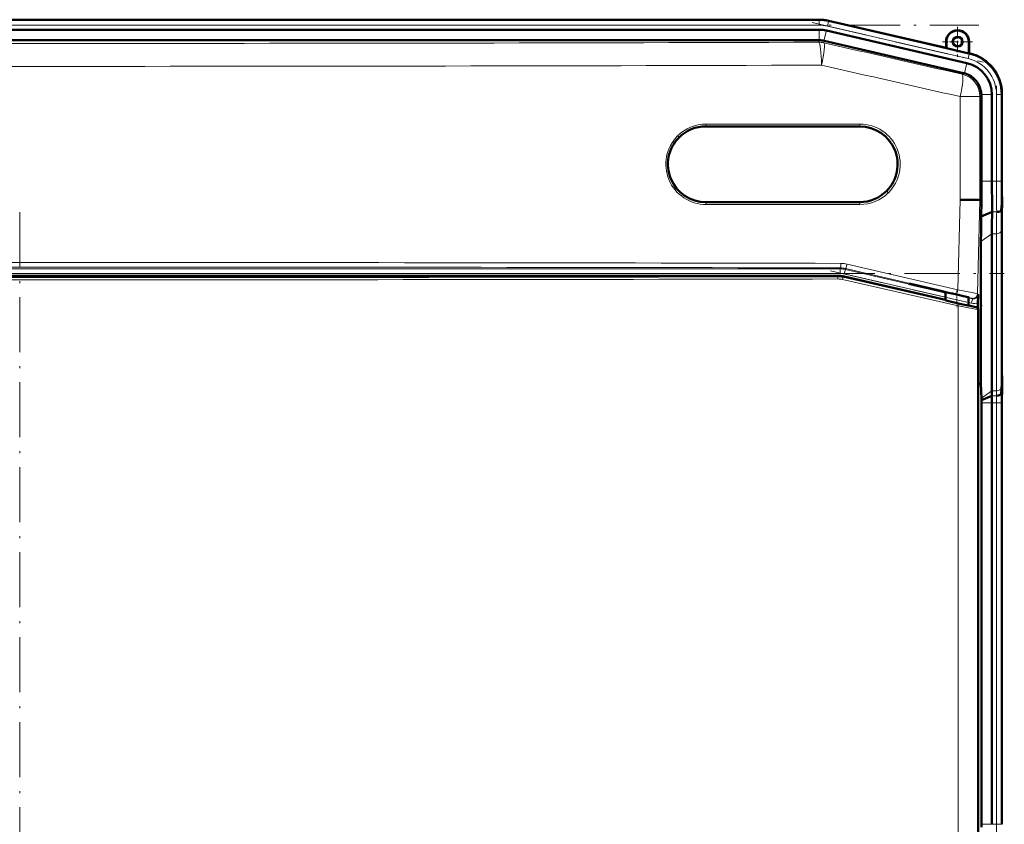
# Model space of a CAD drawing. Extents: x -1351 to 1763, y -1300 to 612.
# Tile 16 of 81: x -1068 to -853, y 391 to 566. Entities that reach past the tile are written whole.
import ezdxf

# ---------------------------------------------------------------- set-up
doc = ezdxf.new("R2010")
doc.units = 0
doc.linetypes.add('DASHDOT', pattern=[18.5, 12, -3, 0.5, -3])

msp = doc.modelspace()

# ---------------------------------------------------------------- linework, layer by layer
at = {"color": 7, "linetype": 'DASHDOT', "lineweight": 18}
for p, q in [((-1276.37, 564.64), (-858.69, 564.64)), ((-895.01, 565.2), (-857.74, 556.6)), ((-854.87, 551.46), (-854.87, 528.83)), ((-1067.53, 523.96), (-1067.53, 349.21)), ((-1281.89, 510.59), (-853.17, 510.59)), ((-891.02, 511.19), (-857.32, 503.41)), ((-854.87, 491.61), (-854.87, 381.55))]:
    msp.add_line(p, q, dxfattribs=at)
at = {"color": 7, "lineweight": 50}
for p, q in [((-893.5, 565.83), (-1241.56, 565.83)), ((-908.5, 565.83), (-1221.29, 565.83)), ((-908.5, 565.83), (-893.5, 565.83)), ((-891.42, 565.59), (-865.85, 559.69)), ((-891.42, 565.59), (-865.85, 559.69)), ((-908.5, 563.64), (-1221.29, 563.64)), ((-908.5, 563.64), (-893.5, 563.64)), ((-891.91, 563.46), (-861.34, 556.4)), ((-1241.54, 561.35), (-893.53, 561.35)), ((-893.53, 561.35), (-893.5, 561.35)), ((-862.03, 554.21), (-892.4, 561.23)), ((-865.85, 559.69), (-865.85, 561.03)), ((-865.78, 559.6), (-865.85, 559.69)), ((-865.78, 559.6), (-865.78, 561.03)), ((-865.78, 559.6), (-860.92, 558.48)), ((-860.92, 561.03), (-860.92, 558.48)), ((-860.85, 561.03), (-860.85, 558.53)), ((-860.92, 558.48), (-860.85, 558.53)), ((-860.85, 558.53), (-860.65, 558.49)), ((-858.15, 549.34), (-858.16, 549.52)), ((-858.15, 549.34), (-858.15, 530.72)), ((-855.87, 549.52), (-855.87, 530.72)), ((-853.68, 549.72), (-853.68, 530.72)), ((-853.68, 549.52), (-853.68, 530.72)), ((-918.16, 542.62), (-884.66, 542.62)), ((-884.66, 526.12), (-918.16, 526.12)), ((-858.83, 526.59), (-858.48, 526.58)), ((-858.14, 526.58), (-858.48, 526.58)), ((-853.66, 526.58), (-853.83, 524.39)), ((-855.83, 523.99), (-858.21, 523)), ((-853.68, 523.65), (-853.68, 489.51)), ((-853.68, 523.65), (-853.68, 489.51)), ((-855.87, 519.23), (-855.87, 485.09)), ((-858.25, 486.58), (-858.25, 517.54)), ((-889.42, 510.11), (-1245.63, 510.11)), ((-888.3, 509.98), (-865.97, 504.83)), ((-866.73, 506.65), (-873.98, 508.33)), ((-873.59, 508.33), (-873.98, 508.33)), ((-873.59, 508.33), (-866.73, 506.74)), ((-866.73, 506.74), (-865.32, 506.41)), ((-866.73, 506.65), (-866.73, 506.74)), ((-865.97, 506.48), (-866.73, 506.65)), ((-865.97, 506.57), (-865.97, 504.75)), ((-865.32, 506.41), (-864.61, 506.25)), ((-864.61, 506.25), (-864.47, 506.22)), ((-864.47, 506.22), (-863.48, 505.99)), ((-860.98, 505.38), (-860.98, 503.6)), ((-858.91, 504.31), (-858.94, 503)), ((-860.98, 503.68), (-860.87, 503.65)), ((-860.87, 503.65), (-860.3, 503.5)), ((-860.3, 503.5), (-859.28, 503.26)), ((-858.89, 502.78), (-858.89, 370.39)), ((-858.89, 486.59), (-858.25, 486.58)), ((-858.17, 483.46), (-858.25, 486.58)), ((-853.7, 486.58), (-853.88, 484.39)), ((-858.16, 483.04), (-858.17, 483.46)), ((-855.87, 483.99), (-858.16, 483.04)), ((-858.15, 482.44), (-858.16, 483.04)), ((-858.15, 390.72), (-858.15, 482.44)), ((-855.87, 482.44), (-855.87, 390.72)), ((-853.68, 482.44), (-853.68, 390.72)), ((-853.68, 482.43), (-853.68, 390.72)), ((-858.15, 390.72), (-858.16, 390.11))]:
    msp.add_line(p, q, dxfattribs=at)
at = {"color": 7, "lineweight": 18}
for p, q in [((-1241.56, 565.64), (-893.5, 565.64)), ((-1241.56, 564.64), (-893.5, 564.64)), ((-893.5, 565.64), (-893.5, 565.83)), ((-893.5, 565.64), (-893.5, 564.64)), ((-891.46, 565.41), (-891.69, 564.44)), ((-891.69, 564.44), (-861.06, 557.37)), ((-891.46, 565.41), (-891.42, 565.59)), ((-891.46, 565.41), (-860.84, 558.34)), ((-893.5, 561.35), (-893.5, 563.64)), ((-892.43, 561.23), (-891.91, 563.46)), ((-893.57, 560.93), (-893.53, 561.35)), ((-892.4, 561.23), (-892.45, 560.8)), ((-865.78, 561.03), (-865.85, 561.03)), ((-860.92, 561.03), (-860.85, 561.03)), ((-860.84, 558.34), (-861.06, 557.37)), ((-860.84, 558.34), (-860.65, 558.49)), ((-861.86, 554.17), (-861.34, 556.4)), ((-862.35, 553.96), (-862.03, 554.21)), ((-862.78, 526.65), (-862.78, 549.09)), ((-858.48, 549.09), (-862.78, 549.09)), ((-858.15, 549.34), (-858.48, 549.09)), ((-858.48, 549.09), (-858.48, 526.58)), ((-858.16, 549.52), (-855.87, 549.52)), ((-854.87, 549.58), (-854.87, 530.72)), ((-854.87, 549.58), (-853.87, 549.58)), ((-853.68, 549.72), (-853.87, 549.58)), ((-853.87, 549.58), (-853.87, 530.72)), ((-884.6, 543.12), (-918.11, 543.12)), ((-858.15, 530.72), (-855.87, 530.72)), ((-855.87, 530.72), (-854.87, 530.72)), ((-853.87, 530.72), (-854.87, 530.72)), ((-853.87, 530.72), (-853.68, 530.72)), ((-918.11, 525.62), (-884.6, 525.62)), ((-863.29, 507.03), (-862.78, 526.65)), ((-858.48, 526.58), (-859.01, 506.15)), ((-854.83, 523.99), (-855.83, 523.99)), ((-855.87, 519.23), (-858.25, 517.54)), ((-854.87, 519.23), (-855.87, 519.23)), ((-854.87, 519.23), (-854.87, 485.09)), ((-853.87, 519.91), (-853.87, 485.77)), ((-887.4, 512.65), (-863.29, 507.03)), ((-1246.16, 511.59), (-888.9, 511.59)), ((-888.9, 510.59), (-1246.16, 510.59)), ((-888.9, 511.59), (-888.87, 511.81)), ((-888.9, 510.59), (-888.9, 511.59)), ((-888, 510.49), (-887.77, 511.47)), ((-865.97, 505.41), (-888, 510.49)), ((-887.75, 511.68), (-887.77, 511.47)), ((-887.77, 511.47), (-865.97, 506.43)), ((-863.66, 506.06), (-887.75, 511.68)), ((-889.44, 509.9), (-889.42, 510.11)), ((-863.25, 503.55), (-888.37, 509.29)), ((-888.3, 509.98), (-888.32, 509.77)), ((-888.32, 509.77), (-863.21, 504.04)), ((-859.01, 506.15), (-858.89, 506.03)), ((-860.98, 505.28), (-860.11, 505.08)), ((-860.34, 504.11), (-860.98, 504.26)), ((-860.34, 504.11), (-860.11, 505.08)), ((-860.11, 505.08), (-860.24, 505.2)), ((-863.25, 369.62), (-863.25, 503.55)), ((-859.33, 503.22), (-859.28, 503.26)), ((-858.89, 502.78), (-858.95, 502.73)), ((-858.95, 502.73), (-858.95, 370.44)), ((-855.87, 485.09), (-858.17, 483.46)), ((-854.87, 485.09), (-855.87, 485.09)), ((-853.7, 486.58), (-853.66, 486.58)), ((-855.87, 482.44), (-858.15, 482.44)), ((-854.87, 483.99), (-855.87, 483.99)), ((-854.87, 482.44), (-855.87, 482.44)), ((-854.87, 482.44), (-853.87, 482.44)), ((-854.87, 482.44), (-854.87, 390.72)), ((-853.68, 482.44), (-853.87, 482.44)), ((-853.87, 482.44), (-853.87, 390.72)), ((-855.87, 390.72), (-858.15, 390.72)), ((-854.87, 390.72), (-855.87, 390.72)), ((-854.87, 390.72), (-853.87, 390.72)), ((-853.68, 390.72), (-853.87, 390.72))]:
    msp.add_line(p, q, dxfattribs=at)
at = {"color": 7, "linetype": 'DASHDOT', "lineweight": 18, "ltscale": 0.1625}
for p, q in [((-863.35, 564.28), (-863.35, 557.78)), ((-860.1, 561.03), (-866.6, 561.03))]:
    msp.add_line(p, q, dxfattribs=at)
at = {"color": 7, "linetype": 'DASHDOT', "lineweight": 18, "ltscale": 0.08985}
msp.add_line((-863.48, 506.87), (-863.48, 503.27), dxfattribs=at)
at = {"color": 7, "linetype": 'DASHDOT', "lineweight": 18, "ltscale": 0.019627}
msp.add_line((-863.48, 506.06), (-863.48, 505.27), dxfattribs=at)
at = {"color": 7, "lineweight": 18}
for points in [[(-860.24, 505.2), (-860.24, 505.2), (-860.26, 505.21), (-860.38, 505.25), (-862.05, 505.67), (-863.66, 506.06)], [(-863.29, 507.03), (-859.86, 506.35), (-859.07, 506.17), (-859.02, 506.15), (-859.01, 506.15)], [(-863.21, 504.04), (-860.91, 503.52), (-859.53, 503.24), (-859.36, 503.22), (-859.34, 503.22), (-859.33, 503.22), (-859.33, 503.22)], [(-858.95, 502.73), (-858.95, 502.73), (-858.96, 502.73), (-859.06, 502.74), (-859.81, 502.87), (-863.25, 503.55)]]:
    msp.add_lwpolyline(points, dxfattribs=at)
at = {"color": 7, "lineweight": 50}
for points in [[(-863.48, 505.99), (-862.03, 505.65), (-861.06, 505.41), (-860.9, 505.36), (-860.88, 505.35), (-860.88, 505.35)], [(-865.97, 504.75), (-865.97, 504.75), (-865.97, 504.75), (-865.94, 504.73), (-865.57, 504.63), (-862.57, 503.92), (-861.03, 503.6), (-860.99, 503.6), (-860.99, 503.6), (-860.98, 503.6)], [(-860.88, 505.35), (-860.88, 505.35), (-860.88, 505.35), (-860.89, 505.35), (-860.98, 505.36)]]:
    msp.add_lwpolyline(points, dxfattribs=at)
for radius in [1.07, 1]:
    msp.add_circle((-863.35, 561.03), radius, dxfattribs=at)
for centre, radius, start, end in [((-893.5, 556.58), 9.25, 77.0008, 89.9996), ((-893.5, 556.58), 9.25, 77.0007, 89.9996), ((-893.5, 556.58), 7.06, 77.0006, 89.9996), ((-863.35, 561.03), 2.5, 0, 180), ((-863.35, 561.03), 2.43, 360, 180), ((-862.93, 549.52), 9.25, 359.9943, 77.0057), ((-862.67, 549.72), 8.99, 359.9916, 77.0084), ((-862.93, 549.52), 7.06, 359.9966, 77.0032), ((-863.16, 549.34), 5.01, 2.1031, 74.9072), ((-918.16, 534.37), 8.25, 90, 134.9612), ((-884.66, 534.37), 8.25, 314.9294, 90), ((-918.16, 534.37), 8.25, 134.9699, 270), ((-165.66, 530.7), 692.49, 179.99805, 180.34055), ((-285.62, 530.58), 570.24, 179.9861, 180.6624), ((-506.1, 530.63), 347.59, 179.9856, 180.6685), ((-884.66, 534.37), 8.25, 270, 314.9153), ((-878.28, -680.15), 1206.9, 89.07649, 89.26402), ((-247.37, 513.74), 610.9, 178.79561, 179.13148), ((-646.46, 523.4), 207.22, 179.1215, 179.9313), ((-516.09, 518.83), 339.78, 179.1293, 179.9319), ((-466.79, 517.08), 391.46, 179.1331, 179.9319), ((-919.41, 505.84), 60.52, 358.5511, 0.1764), ((-859.39, 502.78), 0.5, 359.998, 77.002), ((-1066.1, 489.75), 212.42, 359.1437, 359.9337), ((-646.32, 489.76), 207.36, 180.0695, 180.8788), ((-935.69, 485.18), 79.82, 359.1476, 359.9359), ((-1211.4, 482.52), 357.71, 359.9872, 0.6507), ((-506.6, 482.52), 347.08, 179.3309, 180.0147), ((-990.66, 482.46), 134.79, 359.9876, 0.6479)]:
    msp.add_arc(centre, radius, start, end, dxfattribs=at)
at = {"color": 7, "lineweight": 18}
for centre, radius, start, end in [((-893.5, 556.58), 9.06, 77.0008, 89.9996), ((-893.5, 556.58), 8.06, 77.0006, 89.9996), ((-1067.53, 56209.97), 55649.31, 269.820896, 270.179106), ((11803.6, 56331.46), 57197.52, 257.175313, 257.206234), ((-862.86, 549.58), 7.99, 359.9916, 77.0084), ((-862.86, 549.58), 8.99, 359.9997, 77.0003), ((-1067.53, 56585.23), 56029.56, 269.821504, 270.178498), ((11842.13, 56689.53), 57560.09, 257.2175922, 257.2484236), ((-918.11, 534.36), 8.75, 89.9957, 134.9539), ((-884.59, 534.37), 8.75, 314.9196, 90.0213), ((-918.11, 534.37), 8.75, 134.9606, 270.0213), ((-285.76, 530.58), 569.11, 179.986, 180.6637), ((-319.89, 530.59), 533.98, 179.9859, 180.6653), ((-884.6, 534.37), 8.75, 269.9957, 314.9129), ((-515.73, 518.83), 339.14, 179.1277, 179.9318), ((-535.62, 519.53), 318.25, 179.1257, 179.9316), ((-1067.53, -83299.58), 83812.57, 89.8777831, 90.1222151), ((-888.76, 506.81), 5.99, 76.8712, 89.8909), ((-1067.53, -83186.04), 83698.04, 89.8777011, 90.122297), ((-888.9, 506.59), 5, 77.0066, 89.9934), ((-888.9, 506.59), 4, 77.0047, 89.9953), ((-888.89, 506.81), 5, 76.8528, 89.8509), ((-1067.53, 84295.16), 83785.95, 269.8781811, 270.1218207), ((-1067.53, 84238.26), 83728.55, 269.8781333, 270.1218617), ((-889.43, 504.9), 5, 77.1098, 90.1116), ((-889.37, 504.91), 4.49, 77.1108, 90.1395), ((-859.89, 506.05), 0.999, 256.9181, 358.54), ((-859.89, 506.06), 2, 256.9951, 299.3366), ((-859.45, 502.73), 0.5, 0.0159, 76.9841), ((-935.3, 485.18), 80.44, 359.1546, 359.9369), ((-955.13, 485.88), 101.27, 359.1557, 359.937), ((-991.03, 482.46), 136.17, 359.9884, 0.642), ((-1025.34, 482.47), 171.47, 359.9884, 0.6411)]:
    msp.add_arc(centre, radius, start, end, dxfattribs=at)
for centre, major_axis, ratio, start_param, end_param in [((-893.57, 555.93), (4.97, -0.57), 0.999653, 1.457389, 1.684204), ((-893.57, 555.93), (0.02, -5), 0.119003, 1.570423, 3.115225), ((-893.57, 555.93), (-1.11, -4.88), 0.116076, 1.597214, 3.115235), ((-863.47, 549.09), (-1.11, -4.88), 0.136195, 1.601714, 3.115166), ((-863.47, 549.09), (3.11, -3.91), 0.999441, 0.899117, 2.242476), ((-918.16, 543.12), (0, -0.5), 0.101872, 0, 1.570796), ((-884.66, 543.12), (0, 0.5), 0.124719, 3.141593, 4.712389), ((-924.34, 540.56), (0.353, -0.354), 0.069254, 0.000014, 1.501741), ((-878.48, 528.17), (0.353, -0.354), 0.091666, 1.479613, 3.141593), ((-918.16, 525.62), (0, 0.5), 0.101872, 4.712389, 6.283185), ((-884.66, 525.62), (0, -0.5), 0.124719, 1.570796, 3.141593), ((-854.87, 519.94), (-1, 0), 0.707107, 1.570796, 3.106686), ((-888.87, 512.81), (0, -1), 0.121885, 0.017584, 1.571058), ((-887.53, 512.65), (-0.227, -0.974), 0.119647, 0.01758, 1.598677), ((-889.44, 509.4), (0.001, -0.5), 0.121453, 1.570537, 3.124009), ((-888.43, 509.29), (-0.111, -0.487), 0.119115, 1.598027, 3.124014), ((-863.43, 507.03), (-0.227, -0.974), 0.135666, 0.017616, 1.602449), ((-860.01, 506.17), (0.682, 0.732), 0.99939, 3.664878, 5.435811), ((-863.32, 503.55), (-0.111, -0.487), 0.135841, 1.601805, 3.123976), ((-854.87, 485.79), (-1, 0), 0.707107, 1.570796, 3.106686)]:
    msp.add_ellipse(centre, major_axis=major_axis, ratio=ratio, start_param=start_param, end_param=end_param, dxfattribs=at)
at = {"color": 7, "lineweight": 50}
for centre, major_axis, ratio, start_param, end_param in [((-893.53, 556.36), (4.97, -0.57), 0.999653, 1.457389, 1.679108), ((-863.15, 549.34), (-3.11, 3.91), 0.999441, 5.34848, 5.384068), ((-854.83, 524.4), (1, 0), 0.414186, 4.715241, 6.251123), ((-889.42, 505.11), (4.97, -0.57), 0.999846, 1.457367, 1.684225), ((-854.88, 484.4), (1, 0), 0.414343, 4.715179, 6.251104)]:
    msp.add_ellipse(centre, major_axis=major_axis, ratio=ratio, start_param=start_param, end_param=end_param, dxfattribs=at)

doc.saveas('drawing.dxf')
